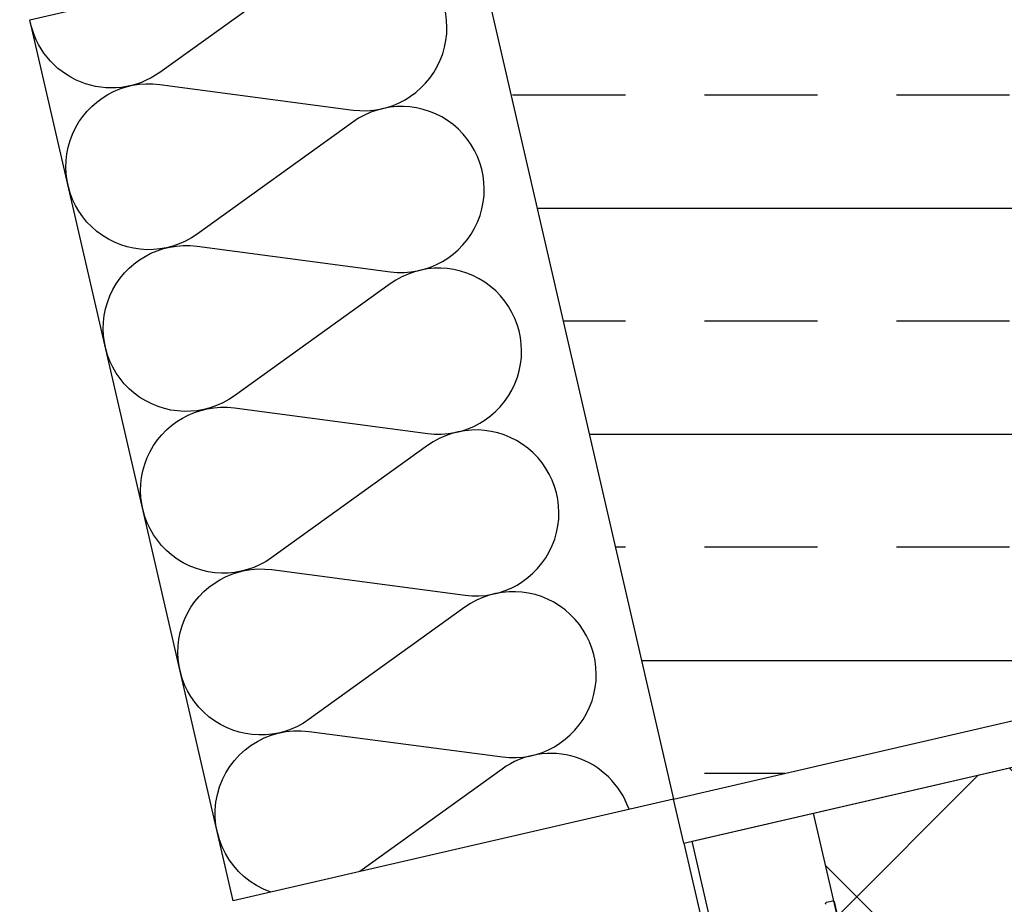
# Model space of a CAD drawing. Header units: centimetres. Extents: x -15121 to 17422, y -60492 to 0.
# Tile 20 of 256: x 1204 to 1248, y -30608 to -30569. Entities that reach past the tile are written whole.
import ezdxf

# ---------------------------------------------------------------- set-up
doc = ezdxf.new("R2010")
doc.units = ezdxf.units.CM
doc.header["$LTSCALE"] = 60
doc.linetypes.add('DP', pattern=[0.5, 0.3, -0.2])
for name, color, linetype in [('A-----SZ', 8, 'Continuous'), ('A-BUD-MA-MATERIALY', 8, 'Continuous'), ('A-DRZ', 7, 'Continuous'), ('A-SCI', 7, 'Continuous'), ('AIKA podłoga deski cała', 2, 'Continuous'), ('AIKA podłoga deski pod meble', 6, 'Continuous'), ('AIKA powierzchnie2', 2, 'Continuous'), ('AIKA sufity podwieszane', 8, 'Continuous'), ('AIKA TYNK2', 5, 'Continuous'), ('AIKA wymiarowanie ogólne rzut2', 7, 'Continuous'), ('AIKA ŚCIANA2', 8, 'Continuous'), ('BI_szr', 8, 'Continuous'), ('JS_PODCIĄGI', 1, 'DP'), ('słupy', 1, 'Continuous')]:
    doc.layers.add(name, color=color, linetype=linetype)
doc.styles.add('wymiar', font='txt.shx', dxfattribs={"width": 0.6})
doc.dimstyles.new('Dwudziestka', dxfattribs={"dimtxt": 7, "dimasz": 0.7, "dimexe": 5, "dimexo": 0, "dimgap": 2.5, "dimtad": 1, "dimtoh": 1, "dimdec": 3, "dimrnd": 0.5, "dimdsep": 46, "dimtxsty": 'wymiar', "dimblk": 'znacznik', "dimcen": 0, "dimdle": 5, "dimse1": 1, "dimse2": 1, "dimclrd": 256, "dimclre": 256, "dimclrt": 256, "dimadec": 0, "dimazin": 0, "dimtfac": 0.4, "dimtdec": 3, "dimtix": 1, "dimtofl": 0, "dimtmove": 2, "dimatfit": 3, "dimldrblk": 'znacznik', "dimfxl": 1, "dimtolj": 1, "dimarcsym": 0})

# ---------------------------------------------------------------- blocks, each defined once
blk = doc.blocks.new('AL120')
at = {"layer": 'A-----SZ'}
for p, q in [((139.466, -5.504, 0), (139.509, -5.529, 0)), ((139.534, -5.572, 0), (139.534, -5.851, 0)), ((139.484, -5.901, 0), (132.884, -5.901, 0))]:
    blk.add_line(p, q, dxfattribs=at)
for centre, radius, start, end in [((139.456, -5.521, 0), 0.02, 60.0106, 105.0378), ((139.484, -5.572, 0), 0.05, 360, 60.0106), ((139.484, -5.851, 0), 0.05, 270, 360)]:
    blk.add_arc(centre, radius, start, end, dxfattribs=at)
blk = doc.blocks.new('SL podciągi restauracja')
at = {"layer": 'BI_szr'}
h = blk.add_hatch(dxfattribs=at)
h.set_pattern_fill('BIK_ZELBET', color=256, scale=5, angle=135, style=0)
h.set_pattern_definition([(180, (4159.959, -42666.902), (-2e-15, -10), []), (180, (4154.959, -42661.902), (-2e-15, -10), [5, -3.5])])
h.paths.add_polyline_path([(632.006, -28013.671), (641.006, -28052.646), (664.389, -28047.247), (655.391, -28008.273)])
at = {"layer": 'słupy', "color": 4}
blk.add_lwpolyline([(632.006, -28013.671), (641.006, -28052.646), (664.389, -28047.247), (655.391, -28008.273), (632.006, -28013.671)], dxfattribs=at)
blk = doc.blocks.new('znacznik')
at = {"color": 0}
for points in [[(0, -5), (0, 5)], [(-4, 0), (4, 0)]]:
    blk.add_lwpolyline(points, dxfattribs=at)
at = {"color": 1}
blk.add_lwpolyline([(-2.121, -2.121), (2.121, 2.121)], dxfattribs=at)
blk = doc.blocks.new('*D7276')
at = {"layer": 'AIKA wymiarowanie ogólne rzut2', "lineweight": -2, "transparency": 16777216}
blk.add_line((1331.903, -30726.278), (1118.755, -29802.96), dxfattribs=at)
at = {"layer": 'Defpoints', "color": 0, "transparency": 16777216}
for p in [(1118.598, -29802.278), (1090.735, -29808.71), (1304.198, -30733.392)]:
    blk.add_point(p, dxfattribs=at)
at = {"layer": 'AIKA wymiarowanie ogólne rzut2', "lineweight": -2, "transparency": 16777216, "xscale": 0.7, "yscale": 0.7, "zscale": 0.7}
for p, rotation in [((1118.598, -29802.278), 102.999035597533), ((1332.061, -30726.96), 282.999035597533)]:
    blk.add_blockref('znacznik', p, dxfattribs=dict(at, rotation=rotation))
at = {"layer": 'AIKA wymiarowanie ogólne rzut2', "transparency": 16777216, "insert": (1231.175, -30263.269), "char_height": 7, "attachment_point": 5, "rotation": 282.999, "style": 'wymiar'}
blk.add_mtext('\\A1;949', dxfattribs=at)

msp = doc.modelspace()

# ---------------------------------------------------------------- hatches: boundary and pattern name
at = {"layer": 'AIKA sufity podwieszane', "transparency": 33554610}
h = msp.add_hatch(dxfattribs=at)
h.set_pattern_fill('ANSI37', color=256, scale=2.771036)
h.set_pattern_definition([(45, (5073.432, 672.602), (-6.221154, 6.221154), []), (135, (5073.432, 672.602), (-6.221154, -6.221154), [])])
h.paths.add_polyline_path([(1895.3422, -29622.938), (1051.961, -29817.6477), (1083.6791, -29955.0339), (1108.8373, -29949.2257), (1118.7352, -29992.098), (1098.8606, -29996.6864), (1151.9491, -30226.6377), (1171.8236, -30222.0493), (1195.98, -30326.6818), (1176.0567, -30331.2815), (1229.1072, -30560.8465), (1247.0331, -30556.708), (1258.8797, -30599.1305), (1239.2948, -30603.652), (1271.0129, -30741.0382), (1888.861, -30598.3967), (1885.2618, -30582.8068), (1928.1341, -30572.909), (1931.7333, -30588.4989), (1951.2207, -30583.9999), (1954.8998, -30599.9359), (2063.0549, -30574.9663), (2055.7765, -30543.4404), (2098.6488, -30533.5425), (2102.248, -30549.1325), (2108.8207, -30547.615)])

# ---------------------------------------------------------------- linework, layer by layer
at = {"layer": 'A-BUD-MA-MATERIALY'}
for points in [[(1215.274, -30607.1451, -0.9027591), (1216.9645, -30600.0385), (1225.5208, -30601.1695, 1.4725881), (1223.8567, -30594.5499), (1216.9767, -30599.5031, -1.4725881), (1215.3126, -30592.8835), (1223.8689, -30594.0145, 1.4725881), (1222.2048, -30587.3949), (1215.3249, -30592.3482, -1.4725881), (1213.6608, -30585.7286), (1222.2171, -30586.8596, 1.4725881), (1220.553, -30580.24), (1213.673, -30585.1932, -1.4725881), (1212.0089, -30578.5736), (1220.5652, -30579.7046, 1.4725881), (1218.9011, -30573.085), (1212.0212, -30578.0383, -1.4725881), (1210.3571, -30571.4187), (1218.9134, -30572.5497, 1.4725881), (1217.2493, -30565.9301), (1210.3693, -30570.8833, -0.5516792), (1204.6107, -30568.5547)], [(1231.1241, -30603.4858, 0.5023819), (1225.5085, -30601.7048), (1219.2164, -30606.2349)]]:
    msp.add_lwpolyline(points, format="xyb", dxfattribs=at)
at = {"layer": 'A-SCI', "color": 4}
for points in [[(1233.0962, -30603.0305), (1256.481, -30597.6317), (1247.483, -30558.6569), (1224.0981, -30564.0557), (1233.0962, -30603.0305)], [(1213.6088, -30607.5295), (1204.6107, -30568.5547)], [(1233.0962, -30603.0305), (1213.6088, -30607.5295)]]:
    msp.add_lwpolyline(points, dxfattribs=at)
at = {"layer": 'AIKA podłoga deski cała'}
msp.add_lwpolyline([(1888.861, -30598.3967), (1266.0671, -30744.1528), (1233.9166, -30604.8937), (1258.8797, -30599.1305), (1248.9789, -30556.2588), (1229.073, -30560.8544), (1175.9846, -30330.9033), (1195.8934, -30326.3069), (1171.8236, -30222.0493), (1151.9491, -30226.6377), (1098.8606, -29996.6864), (1118.7352, -29992.098), (1108.8373, -29949.2257), (1083.5062, -29955.0738), (1051.7856, -29817.6882), (1897.5708, -29622.4235)], dxfattribs=at)
at = {"layer": 'AIKA podłoga deski pod meble'}
msp.add_line((1233.5487, -30604.9786), (1266.0352, -30744.24), dxfattribs=at)
at = {"layer": 'AIKA powierzchnie2'}
msp.add_lwpolyline([(1888.861, -30598.3967), (1271.0129, -30741.0382), (1239.2948, -30603.652), (1258.8797, -30599.1305), (1247.0331, -30556.708), (1229.1072, -30560.8465), (1176.0567, -30331.2815), (1195.98, -30326.6818), (1171.8236, -30222.0493), (1151.9491, -30226.6377), (1098.8606, -29996.6864), (1118.7352, -29992.098), (1108.8373, -29949.2257), (1083.6791, -29955.0339), (1051.961, -29817.6477), (1895.3422, -29622.938)], dxfattribs=at)
at = {"layer": 'AIKA sufity podwieszane', "transparency": 33554610}
msp.add_lwpolyline([(1888.861, -30598.3967), (1271.0129, -30741.0382), (1239.2948, -30603.652), (1258.8797, -30599.1305), (1247.0331, -30556.708), (1229.1072, -30560.8465), (1176.0567, -30331.2815), (1195.98, -30326.6818), (1171.8236, -30222.0493), (1151.9491, -30226.6377), (1098.8606, -29996.6864), (1118.7352, -29992.098), (1108.8373, -29949.2257), (1083.6791, -29955.0339), (1051.961, -29817.6477), (1895.3422, -29622.938)], dxfattribs=at)
at = {"layer": 'AIKA TYNK2'}
for points in [[(1233.5487, -30604.9786), (1258.8797, -30599.1305), (1248.9818, -30556.2581), (1223.6484, -30562.1086)], [(1233.5487, -30604.9786), (1233.0962, -30603.0305), (1213.6088, -30607.5295), (1204.6107, -30568.5547), (1224.0986, -30564.0577)]]:
    msp.add_lwpolyline(points, dxfattribs=at)
at = {"layer": 'AIKA ŚCIANA2'}
msp.add_lwpolyline([(1233.0988, -30603.0299), (1256.481, -30597.6317), (1247.483, -30558.6569), (1224.0985, -30564.0573)], dxfattribs=at)
at = {"layer": 'JS_PODCIĄGI', "lineweight": -3}
msp.add_lwpolyline([(1246.2267, -30748.8132), (1213.6088, -30607.5295)], dxfattribs=at)

# ---------------------------------------------------------------- block references
at = {"layer": 'A-DRZ', "rotation": 103.0000000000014}
msp.add_blockref('AL120', (1265.8268, -30744.8026, 0), dxfattribs=at)
at = {"layer": 'AIKA ŚCIANA2'}
msp.add_blockref('SL podciągi restauracja', (592.0924, -2550.3843), dxfattribs=at)

# ---------------------------------------------------------------- dimensions: what is measured, and where the dimension line sits
at = {"layer": 'AIKA wymiarowanie ogólne rzut2'}
dim = msp.add_aligned_dim(p1=(1304.198, -30733.3917), p2=(1090.7349, -29808.7102), distance=-28.5954, dimstyle='Dwudziestka', dxfattribs=at)
dim.commit()
dim.dimension.update_dxf_attribs({"geometry": '*D7276', "text_midpoint": (1231.1754, -30263.2693)})

doc.saveas('drawing.dxf')
